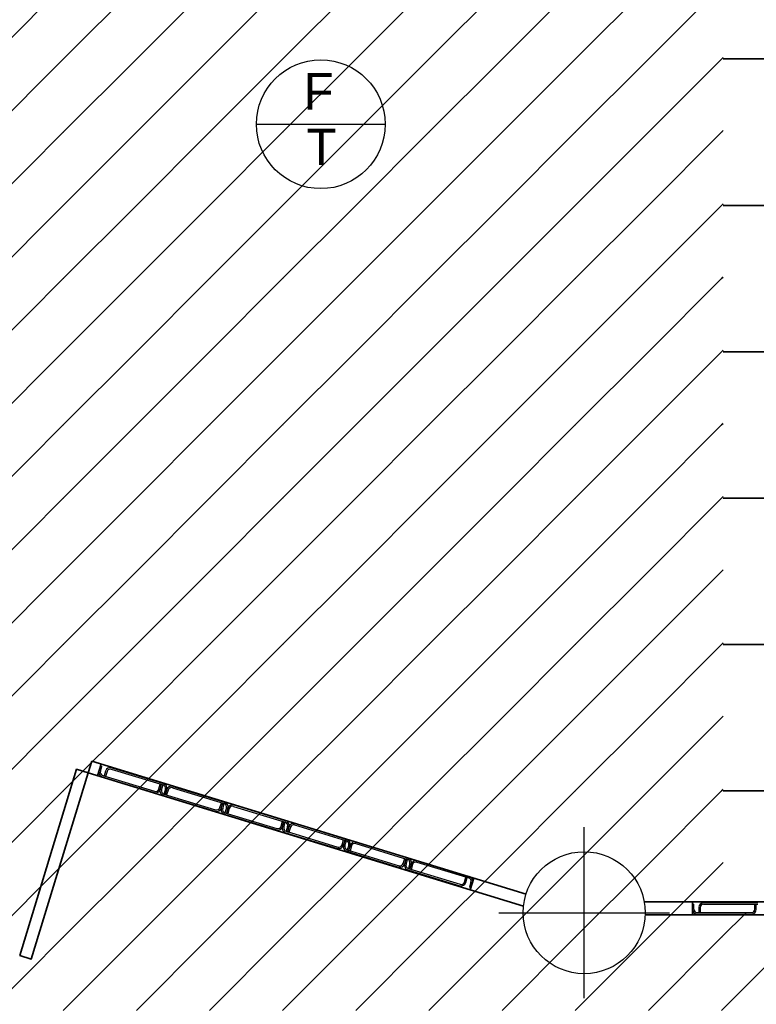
# Model space of a CAD drawing. Header units: metres. Extents: x -1 to 438, y -6 to 52.
# Tile 8 of 17: x 413.82 to 416.84, y 17.43 to 21.46. Entities that reach past the tile are written whole.
import ezdxf

# ---------------------------------------------------------------- set-up
doc = ezdxf.new("R2010")
doc.units = ezdxf.units.M
doc.linetypes.add('CONTINUA', pattern=[0])
for name, color, linetype, lineweight in [('PB  SOSTRE ENDERROCAT', 7, 'CONTINUA', 25), ('PB MURS ACTUAL', 7, 'CONTINUA', 25), ('PB MURS ENDERROCAT', 7, 'CONTINUA', 25)]:
    doc.layers.add(name, color=color, linetype=linetype, lineweight=lineweight)
doc.styles.add('Century Gothic', font='txt')

# ---------------------------------------------------------------- blocks, each defined once
blk = doc.blocks.new('TRAMA_0')
at = {"layer": 'PB  SOSTRE ENDERROCAT', "color": 2, "linetype": 'CONTINUA', "lineweight": 35, "transparency": 33554687}
for p, q in [((416.7, 21.3), (416.7064, 21.3064)), ((416.7, 21), (416.7064, 21.0064)), ((416.7, 20.7), (416.7064, 20.7064)), ((416.7, 20.4), (416.7064, 20.4064)), ((416.7, 20.1), (416.7064, 20.1064)), ((416.7, 19.8), (416.7064, 19.8064)), ((416.7, 19.5), (416.7064, 19.5064)), ((416.7, 19.2), (416.7064, 19.2064)), ((416.7, 18.9), (416.7064, 18.9064)), ((416.7, 18.6), (416.7064, 18.6064)), ((416.7, 18.3), (416.7064, 18.3064)), ((416.7, 18), (416.7064, 18.0064)), ((416.7, 17.7), (416.8008, 17.8008))]:
    blk.add_line(p, q, dxfattribs=at)
for points in [[(413.7, 21.3), (413.9305, 21.5305), (413.9305, 21.5305), (414, 21.6), (414, 21.6)], [(414, 21.3), (414.3, 21.6), (414.3, 21.6)], [(414.3, 21.3), (414.6, 21.6), (414.6, 21.6)], [(414.6, 21.3), (414.9, 21.6), (414.9, 21.6)], [(414.9, 21.3), (415.2, 21.6), (415.2, 21.6)], [(415.2, 21.3), (415.5, 21.6), (415.5, 21.6)], [(415.5, 21.3), (415.8, 21.6), (415.8, 21.6)], [(415.8, 21.3), (416.1, 21.6), (416.1, 21.6)], [(416.1, 21.3), (416.4, 21.6), (416.4, 21.6)], [(416.4, 21.3), (416.7, 21.6), (416.7, 21.6)], [(413.7, 21), (414, 21.3), (414, 21.3)], [(414, 21), (414.3, 21.3), (414.3, 21.3)], [(414.3, 21), (414.6, 21.3), (414.6, 21.3)], [(414.6, 21), (414.9, 21.3), (414.9, 21.3)], [(414.9, 21), (415.2, 21.3), (415.2, 21.3)], [(415.2, 21), (415.5, 21.3), (415.5, 21.3)], [(415.5, 21), (415.8, 21.3), (415.8, 21.3)], [(415.8, 21), (416.1, 21.3), (416.1, 21.3)], [(416.1, 21), (416.4, 21.3), (416.4, 21.3)], [(416.4, 21), (416.7, 21.3), (416.7, 21.3)], [(413.7, 20.7), (414, 21), (414, 21)], [(414, 20.7), (414.3, 21), (414.3, 21)], [(414.3, 20.7), (414.6, 21), (414.6, 21)], [(414.6, 20.7), (414.9, 21), (414.9, 21)], [(414.9, 20.7), (415.2, 21), (415.2, 21)], [(415.2, 20.7), (415.5, 21), (415.5, 21)], [(415.5, 20.7), (415.8, 21), (415.8, 21)], [(415.8, 20.7), (416.1, 21), (416.1, 21)], [(416.1, 20.7), (416.4, 21), (416.4, 21)], [(416.4, 20.7), (416.7, 21), (416.7, 21)], [(413.7, 20.4), (414, 20.7), (414, 20.7)], [(414, 20.4), (414.3, 20.7), (414.3, 20.7)], [(414.3, 20.4), (414.6, 20.7), (414.6, 20.7)], [(414.6, 20.4), (414.9, 20.7), (414.9, 20.7)], [(414.9, 20.4), (415.2, 20.7), (415.2, 20.7)], [(415.2, 20.4), (415.5, 20.7), (415.5, 20.7)], [(415.5, 20.4), (415.8, 20.7), (415.8, 20.7)], [(415.8, 20.4), (416.1, 20.7), (416.1, 20.7)], [(416.1, 20.4), (416.4, 20.7), (416.4, 20.7)], [(416.4, 20.4), (416.7, 20.7), (416.7, 20.7)], [(413.7, 20.1), (414, 20.4), (414, 20.4)], [(414, 20.1), (414.3, 20.4), (414.3, 20.4)], [(414.3, 20.1), (414.6, 20.4), (414.6, 20.4)], [(414.6, 20.1), (414.9, 20.4), (414.9, 20.4)], [(414.9, 20.1), (415.2, 20.4), (415.2, 20.4)], [(415.2, 20.1), (415.5, 20.4), (415.5, 20.4)], [(415.5, 20.1), (415.8, 20.4), (415.8, 20.4)], [(415.8, 20.1), (416.1, 20.4), (416.1, 20.4)], [(416.1, 20.1), (416.4, 20.4), (416.4, 20.4)], [(416.4, 20.1), (416.7, 20.4), (416.7, 20.4)], [(413.7, 19.8), (414, 20.1), (414, 20.1)], [(414, 19.8), (414.3, 20.1), (414.3, 20.1)], [(414.3, 19.8), (414.6, 20.1), (414.6, 20.1)], [(414.6, 19.8), (414.9, 20.1), (414.9, 20.1)], [(414.9, 19.8), (415.2, 20.1), (415.2, 20.1)], [(415.2, 19.8), (415.5, 20.1), (415.5, 20.1)], [(415.5, 19.8), (415.8, 20.1), (415.8, 20.1)], [(415.8, 19.8), (416.1, 20.1), (416.1, 20.1)], [(416.1, 19.8), (416.4, 20.1), (416.4, 20.1)], [(416.4, 19.8), (416.7, 20.1), (416.7, 20.1)], [(413.7, 19.5), (414, 19.8), (414, 19.8)], [(414, 19.5), (414.3, 19.8), (414.3, 19.8)], [(414.3, 19.5), (414.6, 19.8), (414.6, 19.8)], [(414.6, 19.5), (414.9, 19.8), (414.9, 19.8)], [(414.9, 19.5), (415.2, 19.8), (415.2, 19.8)], [(415.2, 19.5), (415.5, 19.8), (415.5, 19.8)], [(415.5, 19.5), (415.8, 19.8), (415.8, 19.8)], [(415.8, 19.5), (416.1, 19.8), (416.1, 19.8)], [(416.1, 19.5), (416.4, 19.8), (416.4, 19.8)], [(416.4, 19.5), (416.7, 19.8), (416.7, 19.8)], [(413.7, 19.2), (414, 19.5), (414, 19.5)], [(414, 19.2), (414.3, 19.5), (414.3, 19.5)], [(414.3, 19.2), (414.6, 19.5), (414.6, 19.5)], [(414.6, 19.2), (414.9, 19.5), (414.9, 19.5)], [(414.9, 19.2), (415.2, 19.5), (415.2, 19.5)], [(415.2, 19.2), (415.5, 19.5), (415.5, 19.5)], [(415.5, 19.2), (415.8, 19.5), (415.8, 19.5)], [(415.8, 19.2), (416.1, 19.5), (416.1, 19.5)], [(416.1, 19.2), (416.4, 19.5), (416.4, 19.5)], [(416.4, 19.2), (416.7, 19.5), (416.7, 19.5)], [(413.7, 18.9), (414, 19.2), (414, 19.2)], [(414, 18.9), (414.3, 19.2), (414.3, 19.2)], [(414.3, 18.9), (414.6, 19.2), (414.6, 19.2)], [(414.6, 18.9), (414.9, 19.2), (414.9, 19.2)], [(414.9, 18.9), (415.2, 19.2), (415.2, 19.2)], [(415.2, 18.9), (415.5, 19.2), (415.5, 19.2)], [(415.5, 18.9), (415.8, 19.2), (415.8, 19.2)], [(415.8, 18.9), (416.1, 19.2), (416.1, 19.2)], [(416.1, 18.9), (416.4, 19.2), (416.4, 19.2)], [(416.4, 18.9), (416.7, 19.2), (416.7, 19.2)], [(413.7, 18.6), (414, 18.9), (414, 18.9)], [(414, 18.6), (414.3, 18.9), (414.3, 18.9)], [(414.3, 18.6), (414.6, 18.9), (414.6, 18.9)], [(414.6, 18.6), (414.9, 18.9), (414.9, 18.9)], [(414.9, 18.6), (415.2, 18.9), (415.2, 18.9)], [(415.2, 18.6), (415.5, 18.9), (415.5, 18.9)], [(415.5, 18.6), (415.8, 18.9), (415.8, 18.9)], [(415.8, 18.6), (416.1, 18.9), (416.1, 18.9)], [(416.1, 18.6), (416.4, 18.9), (416.4, 18.9)], [(416.4, 18.6), (416.7, 18.9), (416.7, 18.9)], [(413.7, 18.3), (414, 18.6), (414, 18.6)], [(414, 18.3), (414.3, 18.6), (414.3, 18.6)], [(414.3, 18.3), (414.6, 18.6), (414.6, 18.6)], [(414.6, 18.3), (414.9, 18.6), (414.9, 18.6)], [(414.9, 18.3), (415.2, 18.6), (415.2, 18.6)], [(415.2, 18.3), (415.5, 18.6), (415.5, 18.6)], [(415.5, 18.3), (415.8, 18.6), (415.8, 18.6)], [(415.8, 18.3), (416.1, 18.6), (416.1, 18.6)], [(416.1, 18.3), (416.4, 18.6), (416.4, 18.6)], [(416.4, 18.3), (416.7, 18.6), (416.7, 18.6)], [(413.7, 18), (414, 18.3), (414, 18.3)], [(414, 18), (414.3, 18.3), (414.3, 18.3)], [(414.3, 18), (414.6, 18.3), (414.6, 18.3)], [(414.6, 18), (414.9, 18.3), (414.9, 18.3)], [(414.9, 18), (415.2, 18.3), (415.2, 18.3)], [(415.2, 18), (415.5, 18.3), (415.5, 18.3)], [(415.5, 18), (415.8, 18.3), (415.8, 18.3)], [(415.8, 18), (416.1, 18.3), (416.1, 18.3)], [(416.1, 18), (416.4, 18.3), (416.4, 18.3)], [(416.4, 18), (416.7, 18.3), (416.7, 18.3)], [(413.7, 17.7), (414, 18), (414, 18)], [(414, 17.7), (414.3, 18), (414.3, 18)], [(414.3, 17.7), (414.6, 18), (414.6, 18)], [(414.6, 17.7), (414.9, 18), (414.9, 18)], [(414.9, 17.7), (415.2, 18), (415.2, 18)], [(415.2, 17.7), (415.5, 18), (415.5, 18)], [(415.5, 17.7), (415.8, 18), (415.8, 18)], [(415.8, 17.7), (416.1, 18), (416.1, 18)], [(416.1, 17.7), (416.4, 18), (416.4, 18)], [(416.4, 17.7), (416.7, 18), (416.7, 18)], [(413.7, 17.4), (414, 17.7), (414, 17.7)], [(414, 17.4), (414.3, 17.7), (414.3, 17.7)], [(414.3, 17.4), (414.6, 17.7), (414.6, 17.7)], [(414.6, 17.4), (414.9, 17.7), (414.9, 17.7)], [(414.9, 17.4), (415.2, 17.7), (415.2, 17.7)], [(415.2, 17.4), (415.5, 17.7), (415.5, 17.7)], [(415.5, 17.4), (415.8, 17.7), (415.8, 17.7)], [(415.8, 17.4), (416.1, 17.7), (416.1, 17.7)], [(416.1, 17.4), (416.4, 17.7), (416.4, 17.7)], [(416.4, 17.4), (416.7, 17.7), (416.7, 17.7)], [(416.7, 17.4), (417, 17.7), (417, 17.7)]]:
    blk.add_lwpolyline(points, dxfattribs=at)

msp = doc.modelspace()

# ---------------------------------------------------------------- hatches: boundary and pattern name
at = {"layer": 'PB  SOSTRE ENDERROCAT', "linetype": 'CONTINUA', "lineweight": 35, "transparency": 33554687}
h = msp.add_hatch(dxfattribs=at)
h.set_pattern_fill('TRAMA', color=2, scale=0.3, style=0, pattern_type=2)
h.set_pattern_definition([(0, (0.6, 0.6), (0.3, 0.3), [0.3, -0.3]), (90, (0.6, 0.6), (-0.3, 0.3), [0.3, -0.3])])
h.paths.add_polyline_path([(416.7064, 23.7049), (416.7064, 17.8008), (420.9692, 17.8008), (420.9692, 23.7049)], flags=0)

# ---------------------------------------------------------------- linework, layer by layer
at = {"layer": 'PB MURS ACTUAL', "color": 7, "linetype": 'CONTINUA', "lineweight": 25, "transparency": 33554687}
msp.add_line((414.7923, 21.0327), (415.3203, 21.0327), dxfattribs=at)
at = {"layer": 'PB MURS ACTUAL', "linetype": 'CONTINUA', "lineweight": 13, "transparency": 33554687}
for p, q in [((414.1027, 18.3742), (414.1174, 18.422)), ((415.8983, 17.8769), (414.1174, 18.422)), ((414.1409, 18.3625), (414.1556, 18.4103)), ((415.8879, 17.8278), (414.1027, 18.3742)), ((415.669, 17.8948), (415.6836, 17.9427)), ((419.7903, 17.8457), (416.3824, 17.8457)), ((416.5803, 17.7924), (416.5803, 17.8457)), ((419.7903, 17.7924), (416.3863, 17.7924))]:
    msp.add_line(p, q, dxfattribs=at)
at = {"layer": 'PB MURS ACTUAL', "color": 180, "transparency": 33554687}
for p, q in [((414.1471, 18.3825), (414.1532, 18.4026)), ((414.1528, 18.3807), (414.1589, 18.4008)), ((414.1532, 18.4026), (414.1589, 18.4008)), ((414.1621, 18.3633), (414.3745, 18.2987)), ((414.174, 18.3816), (414.1679, 18.3615)), ((414.1797, 18.3799), (414.1736, 18.3598)), ((414.1972, 18.3892), (414.4096, 18.3246)), ((414.1989, 18.3949), (414.4113, 18.3303)), ((414.1604, 18.3575), (414.3728, 18.2929)), ((414.1679, 18.3615), (414.1736, 18.3598)), ((414.392, 18.308), (414.3981, 18.3281)), ((414.3977, 18.3062), (414.4038, 18.3263)), ((414.3977, 18.3062), (414.4038, 18.3263)), ((414.3981, 18.3281), (414.4038, 18.3263)), ((414.4035, 18.3045), (414.4096, 18.3246)), ((414.4038, 18.3263), (414.4096, 18.3246)), ((414.4189, 18.3071), (414.4128, 18.287)), ((414.4128, 18.287), (414.6252, 18.2224)), ((414.4128, 18.287), (414.4185, 18.2853)), ((414.4246, 18.3054), (414.4185, 18.2853)), ((414.4246, 18.3054), (414.4185, 18.2853)), ((414.4185, 18.2853), (414.4243, 18.2835)), ((414.4304, 18.3036), (414.4243, 18.2835)), ((414.4478, 18.3129), (414.6602, 18.2483)), ((414.4496, 18.3187), (414.662, 18.2541)), ((414.411, 18.2813), (414.6234, 18.2167)), ((414.6426, 18.2317), (414.6488, 18.2518)), ((414.6484, 18.23), (414.6545, 18.2501)), ((414.6484, 18.23), (414.6545, 18.2501)), ((414.6488, 18.2518), (414.6545, 18.2501)), ((414.6541, 18.2282), (414.6602, 18.2483)), ((414.6545, 18.2501), (414.6602, 18.2483)), ((414.7002, 18.2424), (414.9126, 18.1778)), ((414.6617, 18.205), (414.8741, 18.1404)), ((414.6696, 18.2309), (414.6634, 18.2108)), ((414.6634, 18.2108), (414.8758, 18.1461)), ((414.6634, 18.2108), (414.6692, 18.209)), ((414.6753, 18.2291), (414.6692, 18.209)), ((414.6753, 18.2291), (414.6692, 18.209)), ((414.6692, 18.209), (414.6749, 18.2073)), ((414.681, 18.2274), (414.6749, 18.2073)), ((414.6985, 18.2367), (414.9109, 18.1721)), ((414.8933, 18.1555), (414.8994, 18.1756)), ((414.899, 18.1537), (414.9052, 18.1738)), ((414.899, 18.1537), (414.9052, 18.1738)), ((414.8994, 18.1756), (414.9052, 18.1738)), ((414.9048, 18.152), (414.9109, 18.1721)), ((414.9052, 18.1738), (414.9109, 18.1721)), ((414.9509, 18.1662), (415.1633, 18.1015)), ((414.9124, 18.1288), (415.1247, 18.0642)), ((414.9202, 18.1546), (414.9141, 18.1345)), ((414.9141, 18.1345), (415.1265, 18.0699)), ((414.9141, 18.1345), (414.9198, 18.1328)), ((414.926, 18.1528), (414.9198, 18.1328)), ((414.926, 18.1528), (414.9198, 18.1328)), ((414.9198, 18.1328), (414.9256, 18.131)), ((414.9317, 18.1511), (414.9256, 18.131)), ((414.9492, 18.1604), (415.1615, 18.0958)), ((415.144, 18.0792), (415.1501, 18.0993)), ((415.1497, 18.0775), (415.1558, 18.0976)), ((415.1497, 18.0775), (415.1558, 18.0976)), ((415.1501, 18.0993), (415.1558, 18.0976)), ((415.1554, 18.0757), (415.1615, 18.0958)), ((415.1558, 18.0976), (415.1615, 18.0958)), ((415.1998, 18.0842), (415.4122, 18.0196)), ((415.2016, 18.0899), (415.414, 18.0253)), ((415.163, 18.0525), (415.3754, 17.9879)), ((415.1709, 18.0783), (415.1648, 18.0583)), ((415.1648, 18.0583), (415.1705, 18.0565)), ((415.1648, 18.0583), (415.3771, 17.9936)), ((415.1766, 18.0766), (415.1705, 18.0565)), ((415.1766, 18.0766), (415.1705, 18.0565)), ((415.1705, 18.0565), (415.1762, 18.0548)), ((415.1823, 18.0748), (415.1762, 18.0548)), ((415.3946, 18.003), (415.4007, 18.023)), ((415.4004, 18.0012), (415.4065, 18.0213)), ((415.4004, 18.0012), (415.4065, 18.0213)), ((415.4007, 18.023), (415.4065, 18.0213)), ((415.4061, 17.9995), (415.4122, 18.0196)), ((415.4065, 18.0213), (415.4122, 18.0196)), ((415.4215, 18.0021), (415.4154, 17.982)), ((415.4273, 18.0003), (415.4212, 17.9802)), ((415.4273, 18.0003), (415.4212, 17.9802)), ((415.4505, 18.0079), (415.6629, 17.9433)), ((415.4522, 18.0137), (415.6646, 17.949)), ((415.4137, 17.9763), (415.6261, 17.9116)), ((415.4154, 17.982), (415.4212, 17.9802)), ((415.4154, 17.982), (415.6278, 17.9174)), ((415.4212, 17.9802), (415.4269, 17.9785)), ((415.433, 17.9986), (415.4269, 17.9785)), ((415.6453, 17.9267), (415.6514, 17.9468)), ((415.651, 17.925), (415.6571, 17.945)), ((415.6514, 17.9468), (415.6571, 17.945)), ((415.6722, 17.9258), (415.6661, 17.9057)), ((415.6779, 17.9241), (415.6718, 17.904)), ((415.6661, 17.9057), (415.6718, 17.904)), ((416.6263, 17.8421), (416.8483, 17.8421)), ((416.5803, 17.8361), (416.5863, 17.8361)), ((416.5803, 17.8151), (416.5803, 17.8361)), ((416.5863, 17.8151), (416.5863, 17.8361)), ((416.6003, 17.8011), (416.8223, 17.8011)), ((416.6063, 17.8221), (416.6063, 17.8011)), ((416.6063, 17.8011), (416.6123, 17.8011)), ((416.6123, 17.8221), (416.6123, 17.8011)), ((416.6263, 17.8361), (416.8483, 17.8361)), ((416.8363, 17.8361), (416.8423, 17.8361)), ((416.8363, 17.8151), (416.8363, 17.8361)), ((416.8423, 17.8151), (416.8423, 17.8361)), ((416.6003, 17.7951), (416.8223, 17.7951))]:
    msp.add_line(p, q, dxfattribs=at)
at = {"layer": 'PB MURS ACTUAL', "color": 180, "linetype": 'CONTINUA', "transparency": 33554687}
for p, q in [((416.1364, 17.4508), (416.1364, 18.1508)), ((415.7864, 17.8008), (416.4864, 17.8008))]:
    msp.add_line(p, q, dxfattribs=at)
at = {"layer": 'PB MURS ACTUAL', "linetype": 'CONTINUA', "lineweight": 13, "transparency": 33554687}
msp.add_lwpolyline([(413.8216, 17.6252), (413.8691, 17.6107), (414.1027, 18.3742), (414.055, 18.3888), (413.8216, 17.6252)], close=True, dxfattribs=at)
at = {"layer": 'PB MURS ACTUAL', "color": 7, "linetype": 'CONTINUA', "lineweight": 25, "transparency": 33554687}
msp.add_circle((415.0563, 21.0327), 0.264, dxfattribs=at)
at = {"layer": 'PB MURS ACTUAL', "transparency": 33554687}
msp.add_circle((416.1364, 17.8008), 0.25, dxfattribs=at)
at = {"layer": 'PB MURS ACTUAL', "color": 180, "transparency": 33554687}
for centre, radius, start, end in [((414.1662, 18.3767), 0.02, 163.0793, 253.0793), ((414.1662, 18.3767), 0.014, 163.0793, 253.0793), ((414.1931, 18.3758), 0.02, 73.0793, 163.0793), ((414.1931, 18.3758), 0.014, 73.0793, 163.0793), ((414.4055, 18.3112), 0.014, 343.0793, 73.0793), ((414.4055, 18.3112), 0.02, 343.0793, 73.0793), ((414.3786, 18.312), 0.02, 253.0793, 343.0793), ((414.3786, 18.312), 0.014, 253.0793, 343.0793), ((414.4169, 18.3004), 0.02, 163.0793, 253.0793), ((414.4169, 18.3004), 0.014, 163.0793, 253.0793), ((414.4438, 18.2995), 0.02, 73.0793, 163.0793), ((414.4438, 18.2995), 0.014, 73.0793, 163.0793), ((414.6562, 18.2349), 0.014, 343.0793, 73.0793), ((414.6562, 18.2349), 0.02, 343.0793, 73.0793), ((414.6944, 18.2233), 0.02, 73.0793, 163.0793), ((414.6292, 18.2358), 0.02, 253.0793, 343.0793), ((414.6292, 18.2358), 0.014, 253.0793, 343.0793), ((414.6675, 18.2242), 0.02, 163.0793, 253.0793), ((414.6675, 18.2242), 0.014, 163.0793, 253.0793), ((414.6944, 18.2233), 0.014, 73.0793, 163.0793), ((414.9068, 18.1587), 0.014, 343.0793, 73.0793), ((414.9068, 18.1587), 0.02, 343.0793, 73.0793), ((414.9451, 18.147), 0.02, 73.0793, 163.0793), ((414.8799, 18.1595), 0.02, 253.0793, 343.0793), ((414.8799, 18.1595), 0.014, 253.0793, 343.0793), ((414.9182, 18.1479), 0.02, 163.0793, 253.0793), ((414.9182, 18.1479), 0.014, 163.0793, 253.0793), ((414.9451, 18.147), 0.014, 73.0793, 163.0793), ((415.1575, 18.0824), 0.014, 343.0793, 73.0793), ((415.1575, 18.0824), 0.02, 343.0793, 73.0793), ((415.1957, 18.0708), 0.02, 73.0793, 163.0793), ((415.1957, 18.0708), 0.014, 73.0793, 163.0793), ((415.1306, 18.0833), 0.02, 253.0793, 343.0793), ((415.1306, 18.0833), 0.014, 253.0793, 343.0793), ((415.1688, 18.0716), 0.02, 163.0793, 253.0793), ((415.1688, 18.0716), 0.014, 163.0793, 253.0793), ((415.3812, 18.007), 0.02, 253.0793, 343.0793), ((415.3812, 18.007), 0.014, 253.0793, 343.0793), ((415.4195, 17.9954), 0.02, 163.0793, 253.0793), ((415.4081, 18.0062), 0.014, 343.0793, 73.0793), ((415.4081, 18.0062), 0.02, 343.0793, 73.0793), ((415.4464, 17.9945), 0.02, 73.0793, 163.0793), ((415.4464, 17.9945), 0.014, 73.0793, 163.0793), ((415.4195, 17.9954), 0.014, 163.0793, 253.0793), ((415.6319, 17.9308), 0.02, 253.0793, 343.0793), ((415.6319, 17.9308), 0.014, 253.0793, 343.0793), ((415.6588, 17.9299), 0.014, 343.0793, 73.0793), ((415.6588, 17.9299), 0.02, 343.0793, 73.0793), ((416.6263, 17.8221), 0.02, 90, 180), ((416.6003, 17.8151), 0.02, 180, 270), ((416.6003, 17.8151), 0.014, 180, 270), ((416.6263, 17.8221), 0.014, 90, 180), ((416.8223, 17.8151), 0.014, 270, 0), ((416.8223, 17.8151), 0.02, 270, 0)]:
    msp.add_arc(centre, radius, start, end, dxfattribs=at)
at = {"layer": 'PB MURS ENDERROCAT', "color": 2, "linetype": 'CONTINUA', "lineweight": 35, "transparency": 33554687}
for p, q in [((414.1027, 18.3742), (414.1174, 18.422)), ((415.8983, 17.8769), (414.1174, 18.422)), ((414.1409, 18.3625), (414.1556, 18.4103)), ((415.8879, 17.8278), (414.1027, 18.3742)), ((415.669, 17.8948), (415.6836, 17.9427)), ((419.7903, 17.8457), (416.3824, 17.8457)), ((416.5803, 17.7924), (416.5803, 17.8457)), ((419.7903, 17.7924), (416.3863, 17.7924))]:
    msp.add_line(p, q, dxfattribs=at)
at = {"layer": 'PB MURS ENDERROCAT', "color": 180, "transparency": 33554687}
for p, q in [((414.1471, 18.3825), (414.1532, 18.4026)), ((414.1528, 18.3807), (414.1589, 18.4008)), ((414.1532, 18.4026), (414.1589, 18.4008)), ((414.1621, 18.3633), (414.3745, 18.2987)), ((414.174, 18.3816), (414.1679, 18.3615)), ((414.1797, 18.3799), (414.1736, 18.3598)), ((414.1972, 18.3892), (414.4096, 18.3246)), ((414.1989, 18.3949), (414.4113, 18.3303)), ((414.1604, 18.3575), (414.3728, 18.2929)), ((414.1679, 18.3615), (414.1736, 18.3598)), ((414.392, 18.308), (414.3981, 18.3281)), ((414.3977, 18.3062), (414.4038, 18.3263)), ((414.3977, 18.3062), (414.4038, 18.3263)), ((414.3981, 18.3281), (414.4038, 18.3263)), ((414.4035, 18.3045), (414.4096, 18.3246)), ((414.4038, 18.3263), (414.4096, 18.3246)), ((414.4189, 18.3071), (414.4128, 18.287)), ((414.4128, 18.287), (414.6252, 18.2224)), ((414.4128, 18.287), (414.4185, 18.2853)), ((414.4246, 18.3054), (414.4185, 18.2853)), ((414.4246, 18.3054), (414.4185, 18.2853)), ((414.4185, 18.2853), (414.4243, 18.2835)), ((414.4304, 18.3036), (414.4243, 18.2835)), ((414.4478, 18.3129), (414.6602, 18.2483)), ((414.4496, 18.3187), (414.662, 18.2541)), ((414.411, 18.2813), (414.6234, 18.2167)), ((414.6426, 18.2317), (414.6488, 18.2518)), ((414.6484, 18.23), (414.6545, 18.2501)), ((414.6484, 18.23), (414.6545, 18.2501)), ((414.6488, 18.2518), (414.6545, 18.2501)), ((414.6541, 18.2282), (414.6602, 18.2483)), ((414.6545, 18.2501), (414.6602, 18.2483)), ((414.7002, 18.2424), (414.9126, 18.1778)), ((414.6617, 18.205), (414.8741, 18.1404)), ((414.6696, 18.2309), (414.6634, 18.2108)), ((414.6634, 18.2108), (414.8758, 18.1461)), ((414.6634, 18.2108), (414.6692, 18.209)), ((414.6753, 18.2291), (414.6692, 18.209)), ((414.6753, 18.2291), (414.6692, 18.209)), ((414.6692, 18.209), (414.6749, 18.2073)), ((414.681, 18.2274), (414.6749, 18.2073)), ((414.6985, 18.2367), (414.9109, 18.1721)), ((414.8933, 18.1555), (414.8994, 18.1756)), ((414.899, 18.1537), (414.9052, 18.1738)), ((414.899, 18.1537), (414.9052, 18.1738)), ((414.8994, 18.1756), (414.9052, 18.1738)), ((414.9048, 18.152), (414.9109, 18.1721)), ((414.9052, 18.1738), (414.9109, 18.1721)), ((414.9509, 18.1662), (415.1633, 18.1015)), ((414.9124, 18.1288), (415.1247, 18.0642)), ((414.9202, 18.1546), (414.9141, 18.1345)), ((414.9141, 18.1345), (415.1265, 18.0699)), ((414.9141, 18.1345), (414.9198, 18.1328)), ((414.926, 18.1528), (414.9198, 18.1328)), ((414.926, 18.1528), (414.9198, 18.1328)), ((414.9198, 18.1328), (414.9256, 18.131)), ((414.9317, 18.1511), (414.9256, 18.131)), ((414.9492, 18.1604), (415.1615, 18.0958)), ((415.144, 18.0792), (415.1501, 18.0993)), ((415.1497, 18.0775), (415.1558, 18.0976)), ((415.1497, 18.0775), (415.1558, 18.0976)), ((415.1501, 18.0993), (415.1558, 18.0976)), ((415.1554, 18.0757), (415.1615, 18.0958)), ((415.1558, 18.0976), (415.1615, 18.0958)), ((415.1998, 18.0842), (415.4122, 18.0196)), ((415.2016, 18.0899), (415.414, 18.0253)), ((415.163, 18.0525), (415.3754, 17.9879)), ((415.1709, 18.0783), (415.1648, 18.0583)), ((415.1648, 18.0583), (415.1705, 18.0565)), ((415.1648, 18.0583), (415.3771, 17.9936)), ((415.1766, 18.0766), (415.1705, 18.0565)), ((415.1766, 18.0766), (415.1705, 18.0565)), ((415.1705, 18.0565), (415.1762, 18.0548)), ((415.1823, 18.0748), (415.1762, 18.0548)), ((415.3946, 18.003), (415.4007, 18.023)), ((415.4004, 18.0012), (415.4065, 18.0213)), ((415.4004, 18.0012), (415.4065, 18.0213)), ((415.4007, 18.023), (415.4065, 18.0213)), ((415.4061, 17.9995), (415.4122, 18.0196)), ((415.4065, 18.0213), (415.4122, 18.0196)), ((415.4215, 18.0021), (415.4154, 17.982)), ((415.4273, 18.0003), (415.4212, 17.9802)), ((415.4273, 18.0003), (415.4212, 17.9802)), ((415.4505, 18.0079), (415.6629, 17.9433)), ((415.4522, 18.0137), (415.6646, 17.949)), ((415.4137, 17.9763), (415.6261, 17.9116)), ((415.4154, 17.982), (415.4212, 17.9802)), ((415.4154, 17.982), (415.6278, 17.9174)), ((415.4212, 17.9802), (415.4269, 17.9785)), ((415.433, 17.9986), (415.4269, 17.9785)), ((415.6453, 17.9267), (415.6514, 17.9468)), ((415.651, 17.925), (415.6571, 17.945)), ((415.6514, 17.9468), (415.6571, 17.945)), ((415.6722, 17.9258), (415.6661, 17.9057)), ((415.6779, 17.9241), (415.6718, 17.904)), ((415.6661, 17.9057), (415.6718, 17.904)), ((416.6263, 17.8421), (416.8483, 17.8421)), ((416.5803, 17.8361), (416.5863, 17.8361)), ((416.5803, 17.8151), (416.5803, 17.8361)), ((416.5863, 17.8151), (416.5863, 17.8361)), ((416.6003, 17.8011), (416.8223, 17.8011)), ((416.6063, 17.8221), (416.6063, 17.8011)), ((416.6063, 17.8011), (416.6123, 17.8011)), ((416.6123, 17.8221), (416.6123, 17.8011)), ((416.6263, 17.8361), (416.8483, 17.8361)), ((416.8363, 17.8361), (416.8423, 17.8361)), ((416.8363, 17.8151), (416.8363, 17.8361)), ((416.8423, 17.8151), (416.8423, 17.8361)), ((416.6003, 17.7951), (416.8223, 17.7951))]:
    msp.add_line(p, q, dxfattribs=at)
at = {"layer": 'PB MURS ENDERROCAT', "color": 2, "linetype": 'CONTINUA', "lineweight": 35, "transparency": 33554687}
msp.add_lwpolyline([(413.8216, 17.6252), (413.8691, 17.6107), (414.1027, 18.3742), (414.055, 18.3888), (413.8216, 17.6252)], close=True, dxfattribs=at)
at = {"layer": 'PB MURS ENDERROCAT', "color": 180, "transparency": 33554687}
for centre, radius, start, end in [((414.1662, 18.3767), 0.02, 163.0793, 253.0793), ((414.1662, 18.3767), 0.014, 163.0793, 253.0793), ((414.1931, 18.3758), 0.02, 73.0793, 163.0793), ((414.1931, 18.3758), 0.014, 73.0793, 163.0793), ((414.4055, 18.3112), 0.014, 343.0793, 73.0793), ((414.4055, 18.3112), 0.02, 343.0793, 73.0793), ((414.3786, 18.312), 0.02, 253.0793, 343.0793), ((414.3786, 18.312), 0.014, 253.0793, 343.0793), ((414.4169, 18.3004), 0.02, 163.0793, 253.0793), ((414.4169, 18.3004), 0.014, 163.0793, 253.0793), ((414.4438, 18.2995), 0.02, 73.0793, 163.0793), ((414.4438, 18.2995), 0.014, 73.0793, 163.0793), ((414.6562, 18.2349), 0.014, 343.0793, 73.0793), ((414.6562, 18.2349), 0.02, 343.0793, 73.0793), ((414.6944, 18.2233), 0.02, 73.0793, 163.0793), ((414.6292, 18.2358), 0.02, 253.0793, 343.0793), ((414.6292, 18.2358), 0.014, 253.0793, 343.0793), ((414.6675, 18.2242), 0.02, 163.0793, 253.0793), ((414.6675, 18.2242), 0.014, 163.0793, 253.0793), ((414.6944, 18.2233), 0.014, 73.0793, 163.0793), ((414.9068, 18.1587), 0.014, 343.0793, 73.0793), ((414.9068, 18.1587), 0.02, 343.0793, 73.0793), ((414.9451, 18.147), 0.02, 73.0793, 163.0793), ((414.8799, 18.1595), 0.02, 253.0793, 343.0793), ((414.8799, 18.1595), 0.014, 253.0793, 343.0793), ((414.9182, 18.1479), 0.02, 163.0793, 253.0793), ((414.9182, 18.1479), 0.014, 163.0793, 253.0793), ((414.9451, 18.147), 0.014, 73.0793, 163.0793), ((415.1575, 18.0824), 0.014, 343.0793, 73.0793), ((415.1575, 18.0824), 0.02, 343.0793, 73.0793), ((415.1957, 18.0708), 0.02, 73.0793, 163.0793), ((415.1957, 18.0708), 0.014, 73.0793, 163.0793), ((415.1306, 18.0833), 0.02, 253.0793, 343.0793), ((415.1306, 18.0833), 0.014, 253.0793, 343.0793), ((415.1688, 18.0716), 0.02, 163.0793, 253.0793), ((415.1688, 18.0716), 0.014, 163.0793, 253.0793), ((415.3812, 18.007), 0.02, 253.0793, 343.0793), ((415.3812, 18.007), 0.014, 253.0793, 343.0793), ((415.4195, 17.9954), 0.02, 163.0793, 253.0793), ((415.4081, 18.0062), 0.014, 343.0793, 73.0793), ((415.4081, 18.0062), 0.02, 343.0793, 73.0793), ((415.4464, 17.9945), 0.02, 73.0793, 163.0793), ((415.4464, 17.9945), 0.014, 73.0793, 163.0793), ((415.4195, 17.9954), 0.014, 163.0793, 253.0793), ((415.6319, 17.9308), 0.02, 253.0793, 343.0793), ((415.6319, 17.9308), 0.014, 253.0793, 343.0793), ((415.6588, 17.9299), 0.014, 343.0793, 73.0793), ((415.6588, 17.9299), 0.02, 343.0793, 73.0793), ((416.6263, 17.8221), 0.02, 90, 180), ((416.6003, 17.8151), 0.02, 180, 270), ((416.6003, 17.8151), 0.014, 180, 270), ((416.6263, 17.8221), 0.014, 90, 180), ((416.8223, 17.8151), 0.014, 270, 0), ((416.8223, 17.8151), 0.02, 270, 0)]:
    msp.add_arc(centre, radius, start, end, dxfattribs=at)

# ---------------------------------------------------------------- block references
at = {"layer": 'PB  SOSTRE ENDERROCAT', "color": 2, "linetype": 'CONTINUA', "lineweight": 35, "transparency": 33554687}
msp.add_blockref('TRAMA_0', (0, 0), dxfattribs=at)

# ---------------------------------------------------------------- texts
at = {"layer": 'PB MURS ACTUAL', "color": 7, "linetype": 'CONTINUA', "lineweight": 25, "transparency": 33554687, "char_height": 0.15, "attachment_point": 7, "style": 'Century Gothic'}
for s, insert, width in [('F', (414.9861, 21.0925), 0.1775), ('T', (414.9974, 20.8652), 0.165)]:
    msp.add_mtext(s, dxfattribs=dict(at, insert=insert, width=width))

doc.saveas('drawing.dxf')
